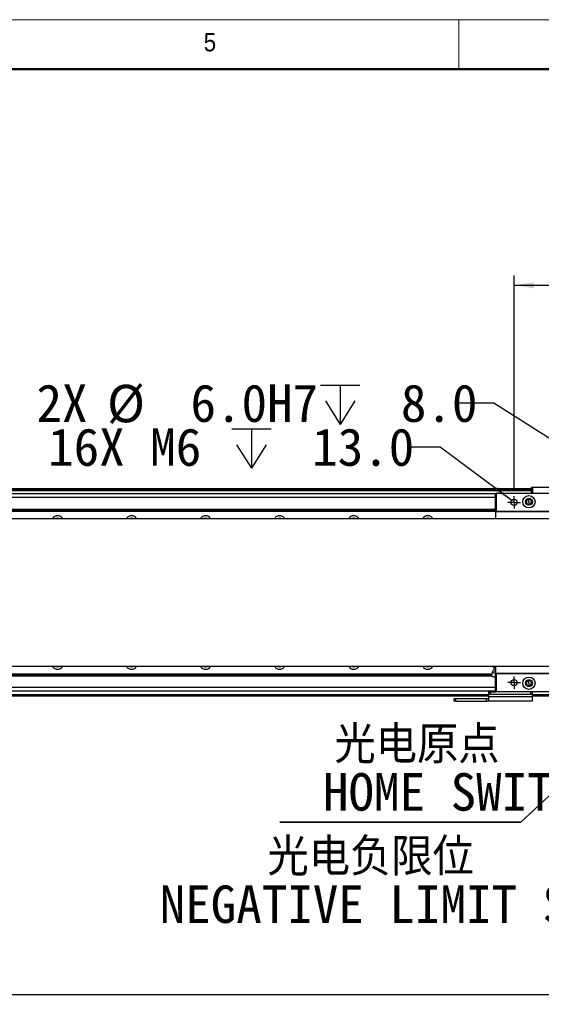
# Model space of a CAD drawing. Header units: millimetres. Extents: x 40 to 3320, y 40 to 2336.
# Tile 10 of 15: x 1724 to 2147, y 1538 to 2336. Entities that reach past the tile are written whole.
import ezdxf

# ---------------------------------------------------------------- set-up
doc = ezdxf.new("R2010")
doc.units = ezdxf.units.MM
doc.header["$LTSCALE"] = 8
doc.layers.add('DIMNS', color=7, linetype='Continuous')
doc.styles.add('SLDTEXTSTYLE0', font='Gothic.ttf', dxfattribs={"width": 0.913})
doc.styles.add('SLDTEXTSTYLE7', font='txt')
doc.styles.add('SLDTEXTSTYLE8', font='txt', dxfattribs={"bigfont": 'bigfont'})
doc.styles.add('SLDTEXTSTYLE9', font='txt')
doc.dimstyles.new('SLDDIMSTYLE1', dxfattribs={"dimtxt": 30.4, "dimasz": 16, "dimexe": 0, "dimexo": 0.0625, "dimgap": 7.6, "dimtad": 2, "dimdec": 1, "dimrnd": 1e-09, "dimzin": 4, "dimdsep": 46, "dimtxsty": 'SLDTEXTSTYLE7', "dimsah": 1, "dimcen": 0.09, "dimadec": 0, "dimazin": 1, "dimtfac": 1, "dimtdec": 1, "dimtofl": 0, "dimtmove": 0, "dimatfit": 3, "dimfxl": 0, "dimfrac": 2, "dimtolj": 1, "dimtzin": 12, "dimarcsym": 0})
doc.dimstyles.new('SLDDIMSTYLE2', dxfattribs={"dimtxt": 30.4, "dimasz": 16, "dimexe": 0, "dimexo": 0.0625, "dimgap": 7.6, "dimtad": 0, "dimtih": 1, "dimtoh": 1, "dimdec": 1, "dimrnd": 1e-09, "dimzin": 4, "dimdsep": 46, "dimtxsty": 'SLDTEXTSTYLE7', "dimsah": 1, "dimcen": 0, "dimadec": 0, "dimazin": 1, "dimtfac": 1, "dimtdec": 1, "dimtofl": 0, "dimtmove": 0, "dimatfit": 3, "dimfxl": 0, "dimfrac": 2, "dimtolj": 1, "dimtzin": 12, "dimarcsym": 0})
doc.dimstyles.new('SLDDIMSTYLE3', dxfattribs={"dimtxt": 30.4, "dimasz": 16, "dimexe": 0, "dimexo": 0.0625, "dimgap": 7.6, "dimtad": 0, "dimtih": 1, "dimtoh": 1, "dimdec": 6, "dimrnd": 1e-09, "dimzin": 12, "dimdsep": 46, "dimtxsty": 'SLDTEXTSTYLE7', "dimsah": 1, "dimcen": 0, "dimadec": 0, "dimazin": 3, "dimtfac": 1, "dimtdec": 1, "dimtofl": 0, "dimtmove": 0, "dimatfit": 3, "dimfxl": 0, "dimfrac": 2, "dimtolj": 1, "dimtzin": 12, "dimarcsym": 0})
doc.dimstyles.new('SLDDIMSTYLE4', dxfattribs={"dimtxt": 0.18, "dimasz": 16, "dimexe": 0, "dimexo": 0.0625, "dimgap": 0, "dimtad": 0, "dimtih": 1, "dimtoh": 1, "dimdec": 0, "dimrnd": 1e-09, "dimzin": 0, "dimdsep": 46, "dimtxsty": 'Standard', "dimsah": 1, "dimcen": 0.09, "dimadec": 0, "dimazin": 0, "dimtfac": 16, "dimtdec": 0, "dimtofl": 0, "dimtmove": 0, "dimatfit": 3, "dimfxl": 0, "dimfrac": 2, "dimtolj": 1, "dimtzin": 0, "dimarcsym": 0})

# ---------------------------------------------------------------- blocks, each defined once
blk = doc.blocks.new('_D_3')
at = {"layer": 'DIMNS'}
for p, q in [((2124.87, 1954.88), (2124.87, 2128.69)), ((2344.87, 1954.88), (2344.87, 2128.69)), ((2124.87, 2120.69), (2344.87, 2120.69))]:
    blk.add_line(p, q, dxfattribs=at)
for points in [[(2124.87, 2120.69), (2140.87, 2118.29), (2140.87, 2123.09)], [(2344.87, 2120.69), (2328.87, 2123.09), (2328.87, 2118.29)]]:
    blk.add_solid(points, dxfattribs=at)
at = {"layer": 'DIMNS', "insert": (2187.5, 2160.58), "char_height": 30.4, "attachment_point": 1, "style": 'SLDTEXTSTYLE7'}
blk.add_mtext('220.0', dxfattribs=at)
blk = doc.blocks.new('SW_SYMBOL_HOLE_DEPTH')
at = {"layer": 'DIMNS', "color": 0}
for p, q in [((0, 7000), (6400, 7000)), ((3200, 7000), (3200, 600)), ((800, 4440), (3200, 600)), ((5600, 4440), (3200, 600))]:
    blk.add_line(p, q, dxfattribs=at)
blk = doc.blocks.new('_D_11')
at = {"layer": 'DIMNS'}
for p, q in [((2064.84, 1989.5), (2039.19, 1989.5)), ((2122.86, 1946.21), (2064.84, 1989.5))]:
    blk.add_line(p, q, dxfattribs=at)
blk.add_solid([(2122.86, 1946.21), (2111.47, 1957.7), (2108.6, 1953.85)], dxfattribs=at)
at = {"layer": 'DIMNS', "xscale": 0.004985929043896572, "yscale": 0.004985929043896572, "zscale": 0.004985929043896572}
blk.add_blockref('SW_SYMBOL_HOLE_DEPTH', (1896.02, 1969.37), dxfattribs=at)
at = {"layer": 'DIMNS', "char_height": 30.4, "attachment_point": 1, "style": 'SLDTEXTSTYLE7'}
for s, insert in [('16X M6 ', (1747.27, 2004.81)), (' 13.0', (1940.52, 2004.81))]:
    blk.add_mtext(s, dxfattribs=dict(at, insert=insert))
blk = doc.blocks.new('_D_12')
at = {"layer": 'DIMNS'}
for p, q in [((2108.44, 2025.07), (2076.44, 2025.07)), ((2232.33, 1946.32), (2108.44, 2025.07))]:
    blk.add_line(p, q, dxfattribs=at)
blk.add_solid([(2232.33, 1946.32), (2220.12, 1956.93), (2217.54, 1952.88)], dxfattribs=at)
at = {"layer": 'DIMNS', "xscale": 0.004985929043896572, "yscale": 0.004985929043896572, "zscale": 0.004985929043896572}
blk.add_blockref('SW_SYMBOL_HOLE_DEPTH', (1967.93, 2004.95), dxfattribs=at)
at = {"layer": 'DIMNS', "char_height": 30.4, "attachment_point": 1, "style": 'SLDTEXTSTYLE7'}
for s, insert in [('2X ', (1737.8, 2040.38)), ('%%c', (1794.97, 2040.09)), (' 6.0H7 ', (1841.94, 2040.38)), (' 8.0', (2012.43, 2040.38))]:
    blk.add_mtext(s, dxfattribs=dict(at, insert=insert))
blk = doc.blocks.new('_D_13')
at = {"layer": 'DIMNS'}
for p, q in [((554.87, 1730.56), (554.87, 1537.92)), ((2234.87, 1730.56), (2234.87, 1537.92)), ((554.87, 1545.92), (2234.87, 1545.92))]:
    blk.add_line(p, q, dxfattribs=at)
for points in [[(554.87, 1545.92), (570.87, 1543.52), (570.87, 1548.32)], [(2234.87, 1545.92), (2218.87, 1548.32), (2218.87, 1543.52)]]:
    blk.add_solid(points, dxfattribs=at)
at = {"layer": 'DIMNS', "insert": (1317.52, 1585.8), "char_height": 30.4, "attachment_point": 1, "style": 'SLDTEXTSTYLE7'}
blk.add_mtext('1680.0', dxfattribs=at)
blk = doc.blocks.new('SW_NOTE_3')
at = {"layer": 'DIMNS', "color": 0}
for p, q in [((-195.19, 0), (0, 0)), ((0, 0), (-195.19, 0)), ((-195.19, 0), (0, 0)), ((0, 0), (-195.19, 0)), ((-195.19, 0), (0, 0)), ((0, 0), (-195.19, 0))]:
    blk.add_line(p, q, dxfattribs=at)
at = {"layer": 'DIMNS', "color": 0, "char_height": 30.4, "attachment_point": 2}
for s, insert, style in [('光电原点', (-84.16, 78.1), 'SLDTEXTSTYLE8'), ('HOME SWITCH', (-46.57, 39.7), 'SLDTEXTSTYLE9')]:
    blk.add_mtext(s, dxfattribs=dict(at, insert=insert, style=style))
blk = doc.blocks.new('SW_NOTE_4')
at = {"layer": 'DIMNS', "color": 0, "char_height": 30.4, "attachment_point": 2}
for s, insert, style in [('光电负限位', (-172.78, 57.26), 'SLDTEXTSTYLE8'), ('NEGATIVE LIMIT SWITCH', (-126.63, 18.86), 'SLDTEXTSTYLE9')]:
    blk.add_mtext(s, dxfattribs=dict(at, insert=insert, style=style))
blk = doc.blocks.new('SW_CENTERMARKSYMBOL_16')
at = {"layer": 'DIMNS', "color": 0}
for p, q in [((-2.54, 0), (-5.04, 0)), ((0, 0), (-2.54, 0)), ((0, 2.54), (0, 5.04)), ((0, 0), (0, 2.54)), ((0, 0), (0, -2.54)), ((0, 0), (2.54, 0)), ((2.54, 0), (5.04, 0)), ((0, -2.54), (0, -5.04))]:
    blk.add_line(p, q, dxfattribs=at)
blk = doc.blocks.new('SW_CENTERMARKSYMBOL_24')
at = {"layer": 'DIMNS', "color": 0}
for p, q in [((-2.54, 0), (-5.04, 0)), ((0, 0), (-2.54, 0)), ((0, 2.54), (0, 5.04)), ((0, 0), (0, 2.54)), ((0, 0), (0, -2.54)), ((0, 0), (2.54, 0)), ((2.54, 0), (5.04, 0)), ((0, -2.54), (0, -5.04))]:
    blk.add_line(p, q, dxfattribs=at)

msp = doc.modelspace()

# ---------------------------------------------------------------- linework, layer by layer
at = {"color": 7, "linetype": 'Continuous', "lineweight": 18}
for p, q in [((3320, 2336), (40, 2336)), ((2080, 2296), (2080, 2336)), ((80, 2296), (3280, 2296))]:
    msp.add_line(p, q, dxfattribs=at)
at = {"color": 7, "linetype": 'Continuous', "lineweight": 50}
msp.add_line((3280, 2296), (80, 2296), dxfattribs=at)
at = {"color": 7, "linetype": 'Continuous', "lineweight": 25}
for p, q in [((2138.8652445, 1955.7151297), (650.8652093, 1955.7151297)), ((650.8652093, 1955.5151337), (2138.8652445, 1955.5151337)), ((650.8652093, 1955.3151304), (2138.8652445, 1955.3151304)), ((2138.8652445, 1956.9151276), (2139.1652347, 1957.2151327)), ((2139.8652317, 1956.9151276), (2138.8652445, 1956.9151276)), ((2138.8652445, 1952.21513), (2138.8652445, 1956.9151276)), ((2139.1652347, 1957.2151327), (2139.9895074, 1957.2151327)), ((2139.8652317, 1956.9151276), (2139.9895074, 1957.2151327)), ((2165.8652546, 1956.9151276), (2139.8652317, 1956.9151276)), ((2139.8652317, 1956.9151276), (2139.8652317, 1952.21513)), ((2139.9895074, 1957.2151327), (2165.7409789, 1957.2151327)), ((2138.8652445, 1955.2151287), (650.8652093, 1955.2151287)), ((2138.8652445, 1954.2151341), (650.8652093, 1954.2151341)), ((2109.8652007, 1951.7199943), (679.8652531, 1951.7199943)), ((2109.8652007, 1951.9151324), (2110.1652505, 1952.21513)), ((2109.8652007, 1951.9151324), (2110.1652505, 1951.9151324)), ((2109.8652007, 1937.5151345), (2109.8652007, 1951.9151324)), ((2110.1652505, 1952.21513), (2359.5652105, 1952.21513)), ((2110.1652505, 1952.21513), (2110.1652505, 1951.9151324)), ((2359.5652105, 1951.9151324), (2110.1652505, 1951.9151324)), ((2110.1652505, 1951.9151324), (2110.1652505, 1937.5151345)), ((2136.8652107, 1947.2821304), (2136.8652107, 1947.7151284)), ((2136.8652107, 1945.2151308), (2136.8652107, 1947.2821304)), ((2136.8652107, 1945.2151308), (2136.8652107, 1943.1481311)), ((2136.8652107, 1943.1481311), (2136.8652107, 1942.7151331)), ((407.8652383, 1931.7151295), (2381.8652155, 1931.7151295)), ((682.6615454, 1937.5180328), (2109.8652007, 1937.5180328)), ((682.6937915, 1937.8252351), (2109.8652007, 1937.8252351)), ((682.8076364, 1938.9079312), (2109.8652007, 1938.9079312)), ((682.8398825, 1939.2151335), (2109.8652007, 1939.2151335)), ((2109.8652007, 1937.5151345), (2110.1652505, 1937.5151345)), ((2109.8652007, 1937.5151345), (2110.1652505, 1937.2151294)), ((2109.8652007, 1937.5151345), (2109.8652007, 1931.7151295)), ((2110.1652505, 1937.5151345), (2359.5652105, 1937.5151345)), ((2110.1652505, 1937.5151345), (2110.1652505, 1937.2151294)), ((2359.5652105, 1937.2151294), (2110.1652505, 1937.2151294)), ((2381.8652155, 1811.7151322), (407.8652383, 1811.7151322)), ((2108.1391098, 1811.3041507), (2108.3135726, 1811.7151322)), ((2109.8652007, 1811.7151322), (2109.8652007, 1805.9151271)), ((679.8652531, 1805.9122288), (2107.0689084, 1805.9122288)), ((679.8652531, 1805.6050265), (2107.0366623, 1805.6050265)), ((679.8652531, 1804.5223305), (2106.9228174, 1804.5223305)), ((679.8652531, 1804.2151281), (2106.8905713, 1804.2151281)), ((2106.8652393, 1803.9741168), (2107.2040917, 1807.1980053)), ((2108.1340434, 1811.3081107), (2108.5808398, 1810.9590398)), ((2108.1391098, 1811.3041507), (2109.0124966, 1810.7758226)), ((2109.0124966, 1810.7758226), (2109.9991919, 1810.5145903)), ((2110.1652505, 1806.2151322), (2109.8652007, 1805.9151271)), ((2110.1652505, 1805.9151271), (2109.8652007, 1805.9151271)), ((2109.8652007, 1791.5151292), (2109.8652007, 1805.9151271)), ((2110.1652505, 1806.2151322), (2359.5652105, 1806.2151322)), ((2110.1652505, 1806.2151322), (2110.1652505, 1805.9151271)), ((2359.5652105, 1805.9151271), (2110.1652505, 1805.9151271)), ((2110.1652505, 1805.9151271), (2110.1652505, 1791.5151292)), ((2136.8652107, 1800.2821306), (2136.8652107, 1800.7151285)), ((2136.8652107, 1798.2151309), (2136.8652107, 1800.2821306)), ((2136.8652107, 1798.2151309), (2136.8652107, 1796.1481312)), ((2136.8652107, 1796.1481312), (2136.8652107, 1795.7151333)), ((2109.8652007, 1791.7102674), (679.8652531, 1791.7102674)), ((2104.3652417, 1787.7151319), (683.3652379, 1787.7151319)), ((2104.3652417, 1789.2151275), (2104.3652417, 1791.2151316)), ((2104.3652417, 1791.2151316), (2105.3652288, 1791.2151316)), ((2105.3652288, 1789.2151275), (2104.3652417, 1789.2151275)), ((2104.3652417, 1787.3818004), (2104.3652417, 1789.2151275)), ((2105.3652288, 1791.2151316), (2105.3652288, 1789.2151275)), ((2105.3652288, 1791.2151316), (2110.1652505, 1791.2151316)), ((2105.3652288, 1789.2151275), (2138.3652212, 1789.2151275)), ((2110.1652505, 1791.5151292), (2109.8652007, 1791.5151292)), ((2110.1652505, 1791.2151316), (2109.8652007, 1791.5151292)), ((2110.1652505, 1791.5151292), (2359.5652105, 1791.5151292)), ((2110.1652505, 1791.5151292), (2110.1652505, 1791.2151316)), ((2359.5652105, 1791.2151316), (2110.1652505, 1791.2151316)), ((2138.3652212, 1789.2151275), (2138.3652212, 1791.2151316)), ((2139.3652083, 1789.2151275), (2138.3652212, 1789.2151275)), ((2139.3652083, 1791.2151316), (2139.3652083, 1789.2151275)), ((2139.3652083, 1789.2151275), (2139.3652083, 1787.3818004)), ((2224.8652102, 1787.7151319), (2139.3652083, 1787.7151319)), ((2076.3652445, 1783.7151313), (2076.3652445, 1785.7151279)), ((2076.3652445, 1785.7151279), (2077.3652317, 1785.7151279)), ((2077.3652317, 1783.7151313), (2076.3652445, 1783.7151313)), ((2077.3652317, 1785.7151279), (2077.3652317, 1783.7151313)), ((2077.3652317, 1785.7151279), (2102.3652078, 1785.7151279)), ((2077.3652317, 1783.7151313), (2102.3652078, 1783.7151313)), ((2102.3652078, 1783.7151313), (2102.3652078, 1785.7151279)), ((2102.3652078, 1785.7151279), (2104.3652417, 1785.7151279)), ((2104.3652417, 1783.7151313), (2102.3652078, 1783.7151313)), ((2104.3652417, 1787.3818004), (2139.3652083, 1787.3818004)), ((2104.3652417, 1783.7151313), (2104.3652417, 1787.3818004)), ((2139.3652083, 1783.7151313), (2104.3652417, 1783.7151313)), ((2139.3652083, 1787.3818004), (2139.3652083, 1783.7151313))]:
    msp.add_line(p, q, dxfattribs=at)
at = {"color": 8, "linetype": 'Continuous', "lineweight": 25}
for p, q in [((2109.8652007, 1948.7199956), (679.8652531, 1948.7199956)), ((2109.8652007, 1794.710266), (679.8652531, 1794.710266)), ((2104.3652417, 1788.715134), (683.3652379, 1788.715134)), ((2224.8652102, 1788.715134), (2139.3652083, 1788.715134))]:
    msp.add_line(p, q, dxfattribs=at)
at = {"color": 7, "linetype": 'Continuous', "lineweight": 25, "flags": 128}
for points in [[(1753.2069208, 1931.7151295), (1753.839177, 1932.034208), (1754.8652412, 1932.2151305)], [(1754.8652412, 1932.2151305), (1755.8912756, 1932.034208), (1756.5235318, 1931.7151295)], [(1813.2069232, 1931.7151295), (1813.8391794, 1932.034208), (1814.8652138, 1932.2151305)], [(1814.8652138, 1932.2151305), (1815.8912779, 1932.034208), (1816.5235342, 1931.7151295)], [(1873.2069255, 1931.7151295), (1873.839152, 1932.034208), (1874.8652162, 1932.2151305)], [(1874.8652162, 1932.2151305), (1875.8912803, 1932.034208), (1876.5235366, 1931.7151295)], [(1933.2069279, 1931.7151295), (1933.8391544, 1932.034208), (1934.8652484, 1932.2151305)], [(1934.8652484, 1932.2151305), (1935.8912827, 1932.034208), (1936.5235092, 1931.7151295)], [(1993.2069303, 1931.7151295), (1993.8391568, 1932.034208), (1994.8652507, 1932.2151305)], [(1994.8652507, 1932.2151305), (1995.8912851, 1932.034208), (1996.5235116, 1931.7151295)], [(2053.2069327, 1931.7151295), (2053.8391592, 1932.034208), (2054.8652531, 1932.2151305)], [(2054.8652531, 1932.2151305), (2055.8912875, 1932.034208), (2056.5235139, 1931.7151295)], [(1754.8652412, 1811.2151311), (1753.839177, 1811.3960536), (1753.2069208, 1811.7151322)], [(1756.5235318, 1811.7151322), (1755.8912756, 1811.3960536), (1754.8652412, 1811.2151311)], [(1814.8652138, 1811.2151311), (1813.8391794, 1811.3960536), (1813.2069232, 1811.7151322)], [(1816.5235342, 1811.7151322), (1815.8912779, 1811.3960536), (1814.8652138, 1811.2151311)], [(1874.8652162, 1811.2151311), (1873.839152, 1811.3960536), (1873.2069255, 1811.7151322)], [(1876.5235366, 1811.7151322), (1875.8912803, 1811.3960536), (1874.8652162, 1811.2151311)], [(1934.8652484, 1811.2151311), (1933.8391544, 1811.3960536), (1933.2069279, 1811.7151322)], [(1936.5235092, 1811.7151322), (1935.8912827, 1811.3960536), (1934.8652484, 1811.2151311)], [(1994.8652507, 1811.2151311), (1993.8391568, 1811.3960536), (1993.2069303, 1811.7151322)], [(1996.5235116, 1811.7151322), (1995.8912851, 1811.3960536), (1994.8652507, 1811.2151311)], [(2054.8652531, 1811.2151311), (2053.8391592, 1811.3960536), (2053.2069327, 1811.7151322)], [(2056.5235139, 1811.7151322), (2055.8912875, 1811.3960536), (2054.8652531, 1811.2151311)], [(2106.8652393, 1803.9741168), (2107.0298673, 1803.9042229), (2107.4988367, 1803.7051731), (2108.2006218, 1803.407284), (2109.0284111, 1803.0558997), (2109.8562004, 1802.704508), (2109.8652007, 1802.7006933)], [(2107.2040917, 1807.1980053), (2107.3871376, 1807.1202958), (2107.914281, 1806.8965399), (2108.7218644, 1806.5537313), (2109.7125532, 1806.1332131), (2109.8652007, 1806.0684079)], [(2108.0642463, 1808.4624136), (2108.2307817, 1808.3917225), (2108.7103607, 1808.1881726), (2109.4450475, 1807.8763136), (2109.8652007, 1807.6979467)], [(2108.5808398, 1810.9590398), (2108.5877539, 1810.9561117), (2108.6083771, 1810.9473424), (2108.642769, 1810.9327653), (2108.6906315, 1810.9124439), (2108.7518455, 1810.8864637), (2108.8260533, 1810.854944), (2108.9130761, 1810.8180077), (2109.0124966, 1810.7758226)], [(2109.0124966, 1810.7758226), (2109.2466237, 1810.6764393), (2109.5245005, 1810.5584929), (2109.8412992, 1810.4239987), (2109.8652007, 1810.413851)]]:
    msp.add_lwpolyline(points, dxfattribs=at)
at = {"color": 7, "linetype": 'Continuous', "lineweight": 25}
for centre, radius in [((2136.8652269, 1945.2151301), 5), ((2136.8652269, 1945.2151301), 2.75), ((2124.8652269, 1944.7151308), 2.5), ((2124.8652269, 1798.7151308), 2.5), ((2136.8652269, 1798.2151315), 5), ((2136.8652269, 1798.2151315), 2.75)]:
    msp.add_circle(centre, radius, dxfattribs=at)
for centre, radius, start, end in [((2136.8652269, 1945.2151301), 2.5, 90, 270), ((2136.8652269, 1945.2151301), 2.5, 270, 90), ((2136.8652269, 1945.2151301), 2.067, 90, 270), ((2136.8652269, 1945.2151301), 2.067, 270, 90), ((1754.8652269, 1929.2151301), 4.75, 90, 148.2431266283), ((1754.8652269, 1929.2151301), 4.75, 31.7568733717, 90), ((1814.8652269, 1929.2151301), 4.75, 90, 148.2431266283), ((1814.8652269, 1929.2151301), 4.75, 31.7568733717, 90), ((1874.8652269, 1929.2151301), 4.75, 90, 148.2431266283), ((1874.8652269, 1929.2151301), 4.75, 31.7568733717, 90), ((1934.8652269, 1929.2151301), 4.75, 90, 148.2431266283), ((1934.8652269, 1929.2151301), 4.75, 31.7568733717, 90), ((1994.8652269, 1929.2151301), 4.75, 90, 148.2431266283), ((1994.8652269, 1929.2151301), 4.75, 31.7568733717, 90), ((2054.8652269, 1929.2151301), 4.75, 90, 148.2431266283), ((2054.8652269, 1929.2151301), 4.75, 31.7568733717, 90), ((1754.8652269, 1814.2151315), 4.75, 211.7568733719, 270), ((1754.8652269, 1814.2151315), 4.75, 270, 328.2431266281), ((1814.8652269, 1814.2151315), 4.75, 211.7568733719, 270), ((1814.8652269, 1814.2151315), 4.75, 270, 328.2431266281), ((1874.8652269, 1814.2151315), 4.75, 211.7568733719, 270), ((1874.8652269, 1814.2151315), 4.75, 270, 328.2431266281), ((1934.8652269, 1814.2151315), 4.75, 211.7568733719, 270), ((1934.8652269, 1814.2151315), 4.75, 270, 328.2431266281), ((1994.8652269, 1814.2151315), 4.75, 211.7568733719, 270), ((1994.8652269, 1814.2151315), 4.75, 270, 328.2431266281), ((2054.8652269, 1814.2151315), 4.75, 211.7568733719, 270), ((2054.8652269, 1814.2151315), 4.75, 270, 328.2431266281), ((2136.8652269, 1798.2151315), 2.5, 90, 270), ((2136.8652269, 1798.2151315), 2.067, 90, 270), ((2136.8652269, 1798.2151315), 2.5, 270, 90), ((2136.8652269, 1798.2151315), 2.067, 270, 90)]:
    msp.add_arc(centre, radius, start, end, dxfattribs=at)
for points, knots in [([(2108.0642463, 1808.4624136), (2107.8702976, 1808.286096), (2107.4823977, 1807.9334589), (2107.2968607, 1807.4431575), (2107.2040917, 1807.1980053)], [0, 0, 0, 0, 0.4999969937, 1, 1, 1, 1]), ([(2108.5808398, 1810.9590398), (2108.5976632, 1810.5216389), (2108.6313101, 1809.6468375), (2108.2532676, 1808.8572214), (2108.0642463, 1808.4624136)], [0, 0, 0, 0, 0.5000001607, 1, 1, 1, 1]), ([(2108.9307191, 1802.8257737), (2108.7993781, 1802.8935884), (2108.5366824, 1803.0292248), (2108.3556797, 1803.2629865), (2108.2651736, 1803.3798733)], [0, 0, 0, 0, 0.4999740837, 1, 1, 1, 1]), ([(2108.9307191, 1802.8257737), (2109.0707492, 1802.7783896), (2109.3508053, 1802.683623), (2109.6447022, 1802.7158203), (2109.7916485, 1802.7319187)], [0, 0, 0, 0, 0.5000072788, 1, 1, 1, 1])]:
    msp.add_open_spline(points, degree=3, knots=knots, dxfattribs=at)

# ---------------------------------------------------------------- block references
at = {"layer": 'DIMNS'}
for name, p in [('SW_CENTERMARKSYMBOL_16', (2124.8652269, 1944.7151308)), ('SW_CENTERMARKSYMBOL_24', (2124.8652269, 1798.7151308)), ('SW_NOTE_3', (2130.2884615, 1685.5769231)), ('SW_NOTE_4', (2181.4038462, 1615.3846154))]:
    msp.add_blockref(name, p, dxfattribs=at)

# ---------------------------------------------------------------- texts
at = {"color": 7, "linetype": 'Continuous', "lineweight": 0, "insert": (1873.3333333, 2325.1704848), "char_height": 14.8166667, "attachment_point": 1, "style": 'SLDTEXTSTYLE0'}
msp.add_mtext('5', dxfattribs=at)

# ---------------------------------------------------------------- dimensions: what is measured, and where the dimension line sits
at = {"layer": 'DIMNS'}
for base, p1, p2, picture, middle in [((2344.8652269, 2120.6923393), (2124.8652269, 1944.7151308), (2344.8652269, 1944.7151308), '_D_3', (2235.931221, 2120.6923393)), ((2234.8652269, 1545.9151308), (554.8652269, 1740.7151308), (2234.8652269, 1740.7151308), '_D_13', (1376.9302609, 1545.9151308))]:
    dim = msp.add_linear_dim(base=base, p1=p1, p2=p2, dimstyle='SLDDIMSTYLE1', dxfattribs=at)
    dim.commit()
    dim.dimension.update_dxf_attribs({"geometry": picture, "text_midpoint": middle, "dimtype": 160})
dim = msp.add_diameter_dim_2p(p1=(2237.3971041, 1943.105908), p2=(2232.3333498, 1946.3243536), text='2X <>H7 {\\fGDT;x} 8.0\\P', dimstyle='SLDDIMSTYLE2', dxfattribs=at)
dim.commit()
dim.dimension.update_dxf_attribs({"geometry": '_D_12', "text_midpoint": (1907.1189553, 2025.0707122), "dimtype": 163})
dim = msp.add_diameter_dim_2p(p1=(2126.8690506, 1943.2202426), p2=(2122.8614032, 1946.210019), text='16X M6 {\\fGDT;x} 13.0\\P', dimstyle='SLDDIMSTYLE3', override={"dimpost": '<>'}, dxfattribs=at)
dim.commit()
dim.dimension.update_dxf_attribs({"geometry": '_D_11', "text_midpoint": (1886.8803653, 1989.4979991), "dimtype": 163})

# ---------------------------------------------------------------- leaders
msp.add_leader([(2223.9652269, 1772.7151308), (2130.2884615, 1685.5769231)], dimstyle='SLDDIMSTYLE4', dxfattribs=at)

doc.saveas('drawing.dxf')
